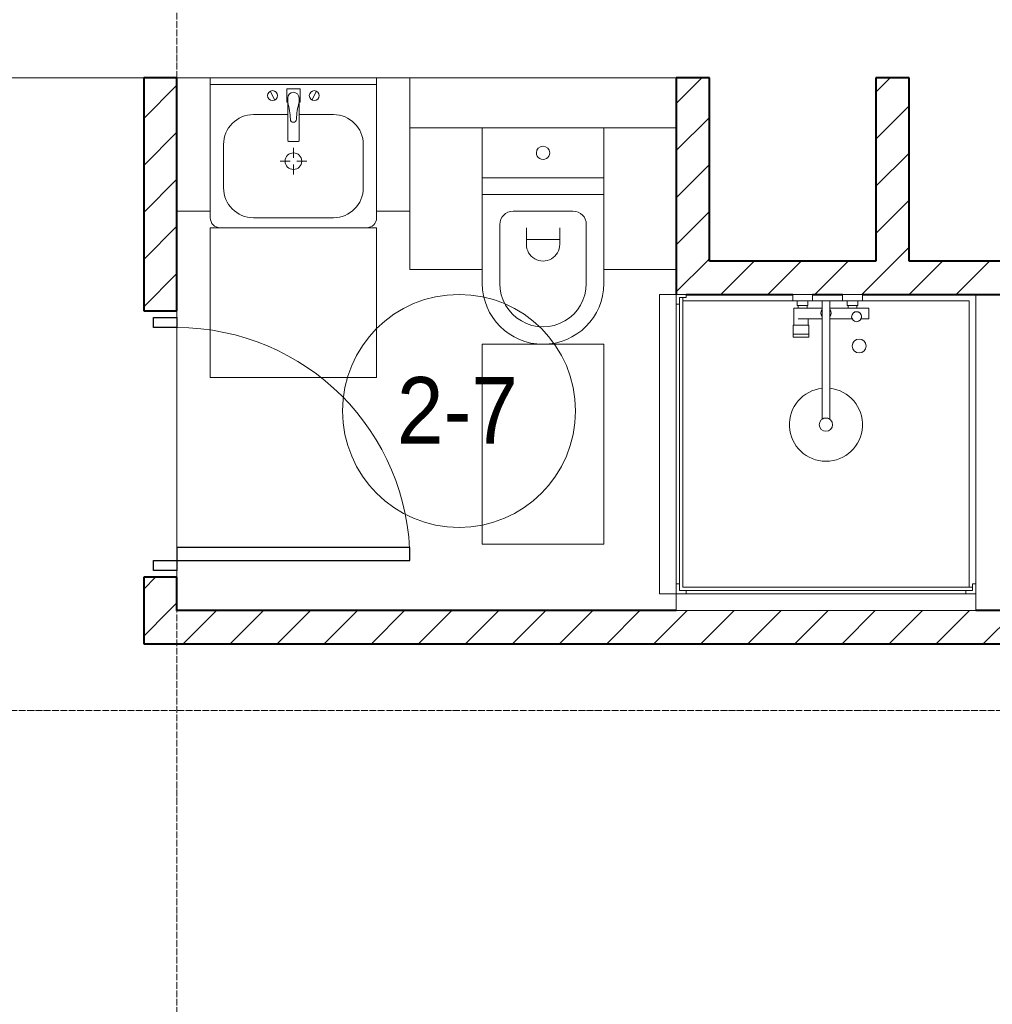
# Model space of a CAD drawing. Header units: millimetres. Extents: x 5617 to 101473, y 7718 to 212653.
# Tile 34 of 66: x 43258 to 46180, y 17917 to 20875. Entities that reach past the tile are written whole.
import ezdxf

# ---------------------------------------------------------------- set-up
doc = ezdxf.new("R2010")
doc.units = ezdxf.units.MM
doc.linetypes.add('ADSK_Линия сетки', pattern=[25, 20, -2.5, 0, -2.5])
doc.linetypes.add('Линия сетки', pattern=[25, 20, -2.5, 0, -2.5])
for name, color, linetype, lineweight in [('Двери', 7, 'Continuous', 18), ('Марки помещений', 7, 'Continuous', 20), ('Мебель', 7, 'Continuous', 18), ('Оси', 7, 'Continuous', 9), ('Перекрытия', 7, 'Continuous', 18), ('Сантехнические приборы', 7, 'Continuous', 18), ('Стены разрез', 7, 'Continuous', 40)]:
    doc.layers.add(name, color=color, linetype=linetype, lineweight=lineweight)
doc.styles.add('Arial_3', font='arial.ttf', dxfattribs={"width": 0.9, "height": 200})
pattern_1 = [(45, (0, 0), (-70.71068, 70.71068), [])]

# ---------------------------------------------------------------- blocks, each defined once
blk = doc.blocks.new('MR_Душевой поддон - Санузел с душем_900х900-2515848-МКСС_К4_L19_64_800_')
at = {"layer": 'Сантехнические приборы', "color": 253, "true_color": 0xaaaaaa}
for p, q in [((-70, 0), (-100, 0)), ((-70, -10), (-70, 0)), ((310, 0), (250.2, 0)), ((250.2, 0), (250.2, -20)), ((310, -20), (310, 0)), ((459.8, 0), (400, 0)), ((400, 0), (400, -20)), ((459.8, -20), (459.8, 0)), ((-90, -30), (-90, -10)), ((-90, -10), (-70, -10)), ((-80, -10), (-90, -10)), ((-90, -10), (-90, -890)), ((-80, -880), (-80, -10)), ((250.2, -20), (-80, -20)), ((250.2, -20), (310, -20)), ((296, -20), (264, -20)), ((264, -20), (264, -34)), ((296, -34), (296, -20)), ((338.7, -20), (310, -20)), ((361.3, -20), (338.7, -20)), ((338.7, -20), (338.7, -375.1)), ((400, -20), (361.3, -20)), ((361.3, -375.1), (361.3, -20)), ((400, -20), (459.8, -20)), ((446, -20), (414, -20)), ((414, -20), (414, -34)), ((446, -34), (446, -20)), ((780, -20), (459.8, -20)), ((780, -880), (780, -20)), ((800, -870), (800, 0)), ((-100, -30), (-90, -30)), ((266.7, -42), (253.8, -42)), ((253.8, -42), (253.8, -92.5)), ((264, -34), (296, -34)), ((293.6, -34), (266.7, -34)), ((266.7, -34), (266.7, -42)), ((338.7, -42), (266.7, -42)), ((266.7, -42), (293.6, -42)), ((293.6, -42), (293.6, -34)), ((479.1, -42), (361.3, -42)), ((414, -34), (446, -34)), ((443.3, -34), (416.4, -34)), ((416.4, -34), (416.4, -42)), ((416.4, -42), (443.3, -42)), ((443.3, -42), (443.3, -34)), ((479.1, -73.7), (479.1, -42)), ((266.7, -73.7), (338.7, -73.7)), ((296.6, -92.5), (296.6, -73.7)), ((361.3, -73.7), (428.7, -73.7)), ((455.7, -73.7), (479.1, -73.7)), ((298.9, -92.5), (251.9, -92.5)), ((251.9, -92.5), (251.9, -120)), ((253.8, -92.5), (296.6, -92.5)), ((298.9, -120), (298.9, -92.5)), ((251.9, -120), (298.9, -120)), ((298.9, -120), (251.9, -120)), ((251.9, -120), (251.9, -129.1)), ((251.9, -129.1), (298.9, -129.1)), ((298.9, -129.1), (298.9, -120)), ((-90, -870), (-100, -870)), ((-90, -890), (-90, -870)), ((790, -880), (-80, -880)), ((800, -870), (790, -870)), ((790, -870), (790, -890)), ((790, -890), (790, -880)), ((800, -900), (800, -870)), ((-70, -890), (-90, -890)), ((-90, -890), (790, -890)), ((-70, -900), (-70, -890)), ((790, -890), (770, -890)), ((770, -890), (770, -900))]:
    blk.add_line(p, q, dxfattribs=at)
for centre, radius, start, end in [((350, -56.1), 15.5, 137.0093, 222.9907), ((350, -56.1), 15.5, 317.0093, 42.9907), ((442.2, -67.2), 15, 334.0483, 205.9517), ((442.2, -67.2), 15, 0, 180), ((442.2, -67.2), 15, 180, 360), ((450, -155.2), 20.9, 0, 180), ((450, -155.2), 20.9, 180, 0), ((350, -391.5), 110, 95.916, 84.084), ((350, -391.5), 20, 0, 180), ((350, -391.5), 20, 55.4667, 124.5333), ((350, -391.5), 20, 180, 360)]:
    blk.add_arc(centre, radius, start, end, dxfattribs=at)
blk = doc.blocks.new('MR_Зона обслуживания - MR_Зона обслуживания-2638758-МКСС_К4_L19_64_800_')
at = {"layer": 'Мебель', "lineweight": 9}
for p, q in [((450, 0), (-450, 0)), ((-450, 0), (-450, -50)), ((450, -50), (450, 0)), ((-450, -50), (450, -50))]:
    blk.add_line(p, q, dxfattribs=at)
blk = doc.blocks.new('MR_Унитаз напольный - Санузел с ванной-2638740-МКСС_К4_L19_64_800_')
at = {"layer": 'Сантехнические приборы', "color": 253, "true_color": 0xaaaaaa}
for p, q in [((-182.5, 0), (-182.5, 267.5)), ((-130, 267.5), (-130, 90)), ((130, 90), (130, 267.5)), ((182.5, 267.5), (182.5, 0)), ((-50, 150), (-50, 100)), ((50, 100), (50, 150)), ((-50, 135), (50, 135)), ((-90, 50), (90, 50)), ((182.5, 0), (-182.5, 0)), ((-182.5, -50), (-182.5, 0)), ((-182.5, 0), (182.5, 0)), ((182.5, 0), (182.5, -50)), ((-182.5, -50), (182.5, -50)), ((-182.5, -200), (-182.5, -50)), ((182.5, -50), (-182.5, -50)), ((182.5, -50), (182.5, -200)), ((182.5, -200), (-182.5, -200))]:
    blk.add_line(p, q, dxfattribs=at)
for centre, radius, start, end in [((0, 267.5), 182.5, 0, 180), ((0, 267.5), 130, 360, 180), ((0, 150), 50, 360, 180), ((-90, 90), 40, 180, 270), ((90, 90), 40, 270, 360), ((0, -125), 20, 360, 180), ((0, -125), 20, 180, 360)]:
    blk.add_arc(centre, radius, start, end, dxfattribs=at)
blk = doc.blocks.new('MR_Зона обслуживания - MR_Зона обслуживания-2638741-МКСС_К4_L19_64_800_')
at = {"layer": 'Мебель', "lineweight": 9}
for p, q in [((182.5, 600), (-182.5, 600)), ((-182.5, 600), (-182.5, 0)), ((182.5, 0), (182.5, 600)), ((-182.5, 0), (182.5, 0))]:
    blk.add_line(p, q, dxfattribs=at)
blk = doc.blocks.new('MR_Зона обслуживания - MR_Зона обслуживания-V39-МКСС_К4_L19_64_800_')
at = {"layer": 'Мебель', "lineweight": 9}
for p, q in [((108.75, 425), (-108.75, 425)), ((108.75, 250), (108.75, 425)), ((-108.75, 0), (108.75, 0))]:
    blk.add_line(p, q, dxfattribs=at)
blk = doc.blocks.new('MR_Зона обслуживания - MR_Зона обслуживания-V8-МКСС_К4_L19_64_800_')
at = {"layer": 'Мебель', "lineweight": 9}
for p, q in [((108.75, 425), (-108.75, 425)), ((-108.75, 0), (108.75, 0))]:
    blk.add_line(p, q, dxfattribs=at)
blk = doc.blocks.new('MR_Тумба-Умывальник с зеркалом - Тумба-умывальник_500-2515854-МКСС_К4_L19_64_800_')
at = {"layer": 'Сантехнические приборы', "color": 253, "true_color": 0xaaaaaa}
for p, q in [((250, 0), (-250, 0)), ((-250, -20), (250, -20)), ((-69.7, -39.8), (-55.6, -66.3)), ((20, -33.1), (-20, -33.1)), ((-20, -33.1), (-20, -73.1)), ((20, -73.1), (20, -33.1)), ((69.7, -39.8), (55.6, -66.3)), ((-20, -73.1), (-17, -73.1)), ((-17, -60), (-17, -73.1)), ((-17, -73.1), (-17, -187.9)), ((17, -73.1), (17, -60)), ((17, -187.9), (17, -73.1)), ((17, -73.1), (20, -73.1)), ((-17, -110), (-120, -110)), ((120, -110), (17, -110)), ((-210, -200), (-210, -330)), ((-14, -190.9), (14, -190.9)), ((210, -330), (210, -200)), ((0, -210), (0, -240)), ((-10, -250), (-40, -250)), ((0, -290), (0, -260)), ((40, -250), (10, -250)), ((-250, -400), (-250, -420)), ((250, -420), (250, -400)), ((-120, -420), (120, -420))]:
    blk.add_line(p, q, dxfattribs=at)
for centre, radius, start, end in [((-62.7, -53.1), 15, 360, 180), ((-62.7, -53.1), 15, 180, 360), ((0, -60), 17, 360, 180), ((62.7, -53.1), 15, 360, 180), ((62.7, -53.1), 15, 180, 360), ((-217.6, -129.9), 208.5, 1.5946, 15.8177), ((217.6, -129.9), 208.5, 164.1823, 178.4054), ((-120, -200), 90, 90, 180), ((120, -200), 90, 360, 90), ((0, -124.1), 9.19, 180, 360), ((-14, -187.9), 3, 180, 270), ((-14, -187.9), 3, 195, 255), ((14, -187.9), 3, 270, 0), ((14, -187.9), 3, 285, 345), ((0, -250), 25, 0, 180), ((0, -250), 25, 180, 0), ((-120, -330), 90, 180, 270), ((120, -330), 90, 270, 360), ((-220, -420), 30, 180, 270), ((220, -420), 30, 270, 360)]:
    blk.add_arc(centre, radius, start, end, dxfattribs=at)
blk = doc.blocks.new('MR_Зона обслуживания - MR_Зона обслуживания-2638755-МКСС_К4_L19_64_800_')
at = {"layer": 'Мебель', "lineweight": 9}
for p, q in [((250, 0), (-250, 0)), ((-250, 0), (-250, -450)), ((250, -450), (250, 0)), ((-250, -450), (250, -450))]:
    blk.add_line(p, q, dxfattribs=at)
blk = doc.blocks.new('MR_Зона обслуживания - MR_Зона обслуживания-V31-МКСС_К4_L19_64_800_')
at = {"layer": 'Мебель', "lineweight": 9}
for p, q in [((50, 0), (-50, 0)), ((-50, 0), (-50, -400)), ((50, -400), (50, 0)), ((-50, -400), (50, -400))]:
    blk.add_line(p, q, dxfattribs=at)
blk = doc.blocks.new('MR_Зона обслуживания - MR_Зона обслуживания-V40-МКСС_К4_L19_64_800_')
at = {"layer": 'Мебель', "lineweight": 9}
for p, q in [((50, 0), (-50, 0)), ((50, -400), (50, 0)), ((-50, -400), (50, -400))]:
    blk.add_line(p, q, dxfattribs=at)
blk = doc.blocks.new('A_DOR_Door - Вн_3_Одинарная_800x2100-2974680-МКСС_К4_L19_64_800_')
at = {"layer": 'Двери', "color": 253, "lineweight": 30, "true_color": 0xaaaaaa}
for p, q in [((-380, 20), (-350, 20)), ((-380, -50), (-380, 20)), ((-350, 20), (-350, -50)), ((350, -50), (350, 20)), ((350, 20), (380, 20)), ((380, 20), (380, -50)), ((-350, -50), (-380, -50)), ((-350, -50), (-350, -750)), ((-310, -50), (-350, -50)), ((-350, -50), (-350, -750)), ((-310, -750), (-310, -50)), ((380, -50), (350, -50)), ((-350, -750), (-310, -750))]:
    blk.add_line(p, q, dxfattribs=at)
at = {"layer": 'Двери', "color": 254, "lineweight": 9, "true_color": 0xd4d4d4}
blk.add_arc((-350, -50), 700, 270, 0, dxfattribs=at)
blk = doc.blocks.new('135_SLK_K4_AR_rvt-1-МКСС_К4_L19_64_800_')
at = {"layer": 'Стены разрез', "lineweight": 9, "true_color": 0xaaaaaa}
h = blk.add_hatch(dxfattribs=at)
h.set_pattern_fill('FP_3', color=253, style=0, pattern_type=2)
h.set_pattern_definition(pattern_1)
h.paths.add_polyline_path([(119450, 19100), (119450, 19200), (119350, 19200), (119350, 19100)])
h.paths.add_polyline_path([(119350, 20000), (119450, 20000), (119450, 20700), (119350, 20700), (119350, 20563.2)])
h = blk.add_hatch(dxfattribs=at)
h.set_pattern_fill('FP_3', color=253, style=0, pattern_type=2)
h.set_pattern_definition(pattern_1)
h.paths.add_polyline_path([(121050, 20150), (121050, 20700), (120950, 20700), (120950, 20150)])
h = blk.add_hatch(dxfattribs=at)
h.set_pattern_fill('FP_3', color=253, style=0, pattern_type=2)
h.set_pattern_definition(pattern_1)
h.paths.add_polyline_path([(121550, 20150), (121650, 20150), (121650, 20700), (121550, 20700), (121550, 20264.2)])
h = blk.add_hatch(dxfattribs=at)
h.set_pattern_fill('FP_3', color=253, style=0, pattern_type=2)
h.set_pattern_definition(pattern_1)
h.paths.add_polyline_path([(121370.1, 20050), (122150, 20050), (122150, 20150), (120950, 20150), (120950, 20050), (121360, 20050)])
h = blk.add_hatch(dxfattribs=at)
h.set_pattern_fill('FP_3', color=253, style=0, pattern_type=2)
h.set_pattern_definition(pattern_1)
h.paths.add_polyline_path([(119350, 19000), (122150, 19000), (122150, 19100), (119350, 19100)])
at = {"layer": 'Перекрытия', "color": 253, "true_color": 0xaaaaaa}
for p, q in [((119350, 20700), (116800, 20700)), ((120050, 20700), (119550, 20700)), ((120950, 20700), (120150, 20700)), ((119450, 19980), (119450, 20000)), ((119450, 20000), (119450, 19980)), ((119450, 19290), (119450, 19950)), ((119450, 19950), (119450, 19290)), ((119450, 19200), (119450, 19220)), ((119450, 19220), (119450, 19200))]:
    blk.add_line(p, q, dxfattribs=at)
at = {"layer": 'Стены разрез', "color": 253, "true_color": 0xaaaaaa}
for p, q in [((119450, 20700), (119350, 20700)), ((119350, 20700), (119350, 20000)), ((119450, 20000), (119450, 20700)), ((121050, 20700), (120950, 20700)), ((120950, 20700), (120950, 20150)), ((121050, 20150), (121050, 20700)), ((121650, 20700), (121550, 20700)), ((121550, 20700), (121550, 20150)), ((121650, 20150), (121650, 20700)), ((120950, 20150), (120950, 20050)), ((121550, 20150), (121050, 20150)), ((122150, 20150), (121650, 20150)), ((120980, 20050), (121300.2, 20050)), ((121360, 20050), (121450, 20050)), ((121509.8, 20050), (122150, 20050)), ((119350, 20000), (119450, 20000)), ((119450, 19200), (119350, 19200)), ((119350, 19200), (119350, 19100)), ((119450, 19100), (119450, 19200)), ((119350, 19100), (119350, 19000)), ((120950, 19100), (119450, 19100)), ((122150, 19100), (121850, 19100)), ((119350, 19000), (122150, 19000))]:
    blk.add_line(p, q, dxfattribs=at)
at = {"layer": 'Двери', "color": 253, "lineweight": 18, "true_color": 0xaaaaaa, "rotation": 90}
blk.add_blockref('A_DOR_Door - Вн_3_Одинарная_800x2100-2974680-МКСС_К4_L19_64_800_', (119400, 19600), dxfattribs=at)
at = {"layer": 'Мебель', "color": 253, "lineweight": 18, "true_color": 0xaaaaaa}
for name, p in [('MR_Зона обслуживания - MR_Зона обслуживания-V40-МКСС_К4_L19_64_800_', (119500, 20700)), ('MR_Зона обслуживания - MR_Зона обслуживания-V31-МКСС_К4_L19_64_800_', (120100, 20700)), ('MR_Зона обслуживания - MR_Зона обслуживания-2638755-МКСС_К4_L19_64_800_', (119800, 20250)), ('MR_Зона обслуживания - MR_Зона обслуживания-2638758-МКСС_К4_L19_64_800_', (121400, 19150))]:
    blk.add_blockref(name, p, dxfattribs=at)
for name, p, rotation in [('MR_Зона обслуживания - MR_Зона обслуживания-V39-МКСС_К4_L19_64_800_', (120258.8, 20550), 180), ('MR_Зона обслуживания - MR_Зона обслуживания-V8-МКСС_К4_L19_64_800_', (120841.3, 20550), 180), ('MR_Зона обслуживания - MR_Зона обслуживания-2638758-МКСС_К4_L19_64_800_', (120950, 19600), 269.9999999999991), ('MR_Зона обслуживания - MR_Зона обслуживания-2638741-МКСС_К4_L19_64_800_', (120550, 19900), 180)]:
    blk.add_blockref(name, p, dxfattribs=dict(at, rotation=rotation))
at = {"layer": 'Сантехнические приборы', "color": 253, "lineweight": 18, "true_color": 0xaaaaaa}
for name, p in [('MR_Тумба-Умывальник с зеркалом - Тумба-умывальник_500-2515854-МКСС_К4_L19_64_800_', (119800, 20700)), ('MR_Душевой поддон - Санузел с душем_900х900-2515848-МКСС_К4_L19_64_800_', (121050, 20050))]:
    blk.add_blockref(name, p, dxfattribs=at)
at = {"layer": 'Сантехнические приборы', "color": 253, "lineweight": 18, "true_color": 0xaaaaaa, "rotation": 180}
blk.add_blockref('MR_Унитаз напольный - Санузел с ванной-2638740-МКСС_К4_L19_64_800_', (120550, 20350), dxfattribs=at)
blk = doc.blocks.new('050_Марка_Помещение - Номер-620969-МКСС_К4_L19_64_800_')
at = {"layer": 'Марки помещений'}
blk.add_circle((0, 0), 3.5, dxfattribs=at)

msp = doc.modelspace()

# ---------------------------------------------------------------- linework, layer by layer
at = {"layer": 'Оси', "linetype": 'Линия сетки'}
msp.add_line((43730.3, 13295.7), (43730.3, 33220), dxfattribs=at)
at = {"layer": 'Оси', "linetype": 'ADSK_Линия сетки'}
msp.add_line((61271.8, 18800), (24565.1, 18800), dxfattribs=at)

# ---------------------------------------------------------------- block references
at = {"lineweight": 5}
msp.add_blockref('135_SLK_K4_AR_rvt-1-МКСС_К4_L19_64_800_', (-75719.7, 0), dxfattribs=at)
at = {"layer": 'Марки помещений', "xscale": 99.99999999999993, "yscale": 99.99999999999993, "zscale": 99.99999999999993}
msp.add_blockref('050_Марка_Помещение - Номер-620969-МКСС_К4_L19_64_800_', (44577.8, 19699.8), dxfattribs=at)

# ---------------------------------------------------------------- texts
at = {"layer": 'Марки помещений', "lineweight": 9, "insert": (44391.3, 19801.6), "char_height": 200, "width": 447.342, "attachment_point": 1, "style": 'Arial_3'}
msp.add_mtext('2-7', dxfattribs=at)

doc.saveas('drawing.dxf')
